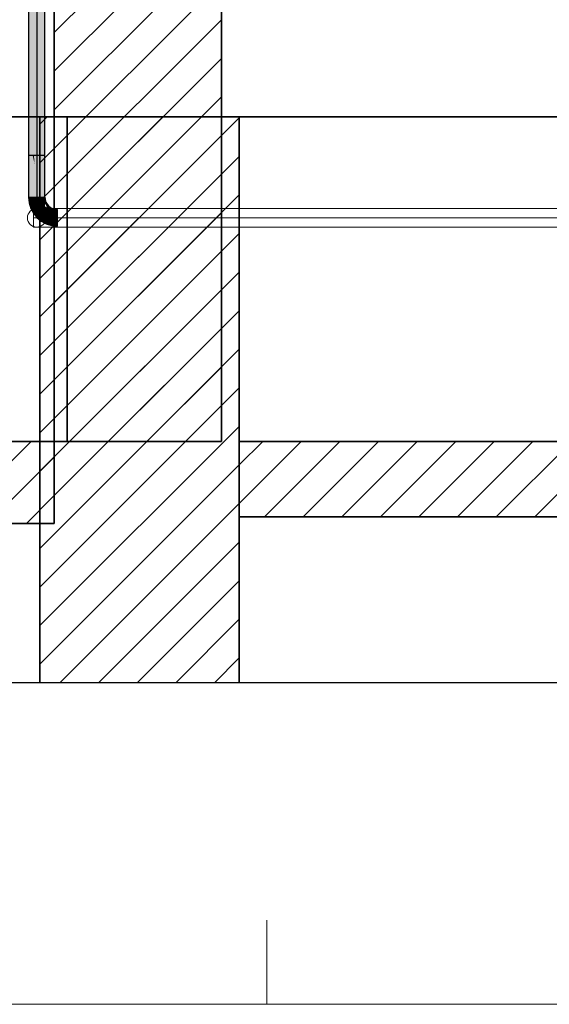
# Model space of a CAD drawing. Extents: x -132 to 668, y -61 to 533.
# Tile 90 of 111: x 118 to 157, y 400 to 473. Entities that reach past the tile are written whole.
import ezdxf
from ezdxf.lldxf.tags import DXFTag

# ---------------------------------------------------------------- set-up
doc = ezdxf.new("R2010")
doc.units = 0
doc.layers.get('0').update_dxf_attribs({"lineweight": 5})
for name, color, linetype, lineweight in [('5_EG-BESTAND', 7, 'Continuous', 25), ('5_EG-HLSE', 7, 'Continuous', 25), ('5_EG-NEU', 7, 'Continuous', 25), ('5_EG-WANDFLÄCHENMATERIAL', 7, 'Continuous', 25)]:
    doc.layers.add(name, color=color, linetype=linetype, lineweight=lineweight)
doc.layers.add('_3d_View_', color=7, linetype='Continuous')
for name, color, linetype, lineweight, true_color in [('A_Aussenwand-A07AMLQU1N', 3, 'Continuous', 35, 0x00ff00), ('A_Aussenwand-A07AMLRJ1N', 3, 'Continuous', 35, 0x00ff00), ('A_Geschossdecke', 7, 'Continuous', 35, 0x008080), ('A_Geschossdecke-A07AMLQV1N', 7, 'Continuous', 35, 0x008080), ('A_Innenwand-A07AMLRI1N', 7, 'Continuous', 35, 0x80ff80), ('A_RFB+FFB', 7, 'Continuous', 35, 0xb2b200), ('A_Wandschlitz-A07AMLRK1N', 7, 'Continuous', 35, 0x008080), ('S_Kaltwasser', 7, 'Continuous', 18, 0x005e00), ('S_Kaltwasser-A07AMLQN1N', 7, 'Continuous', 18, 0x006000), ('S_Kaltwasser-EG', 7, 'Continuous', 25, 0x005e00), ('S_Kaltwasser-EG-Shading', 7, 'Continuous', 25, 0x005e00), ('S_Kaltwasser-OG', 7, 'Continuous', 25, 0x005e00), ('S_Kaltwasser-OG-Shading', 7, 'Continuous', 25, 0x005e00), ('S_Warmwasser', 1, 'fein_strichliert', 35, 0xff0000), ('S_Warmwasser-OG', 1, 'Continuous', 25, 0xff0000), ('S_Warmwasser-OG-Shading', 1, 'Continuous', 25, 0xff0000), ('X_Geometrie-A07AMLO61N', 3, 'Continuous', 50, 0x00ff00)]:
    doc.layers.add(name, color=color, linetype=linetype, lineweight=lineweight, true_color=true_color)
tags = doc.linetypes.add('fein_strichliert', pattern=[4, 1, -2, 1]).pattern_tags.tags
tags[8:9] = [DXFTag(74, 4), DXFTag(75, 0), DXFTag(340, '0'), DXFTag(46, 0.0), DXFTag(50, 0.0), DXFTag(44, 0.0), DXFTag(45, 0.0)]
tags[6:7] = [DXFTag(74, 4), DXFTag(75, 0), DXFTag(340, '0'), DXFTag(46, 0.0), DXFTag(50, 0.0), DXFTag(44, 0.0), DXFTag(45, 0.0)]
tags[4:5] = [DXFTag(74, 4), DXFTag(75, 0), DXFTag(340, '0'), DXFTag(46, 0.0), DXFTag(50, 0.0), DXFTag(44, 0.0), DXFTag(45, 0.0)]
tags = doc.linetypes.add('PUNKT2_S9', pattern=[0.0005, 0, -0.0005]).pattern_tags.tags
tags[6:7] = [DXFTag(74, 4), DXFTag(75, 0), DXFTag(340, '0'), DXFTag(46, 1.0), DXFTag(50, 0.0), DXFTag(44, 0.0), DXFTag(45, 0.0)]
tags[4:5] = [DXFTag(74, 4), DXFTag(75, 0), DXFTag(340, '0'), DXFTag(46, 1.0), DXFTag(50, 0.0), DXFTag(44, 0.0), DXFTag(45, 0.0)]
tags = doc.linetypes.add('STRICHPUNKT2', pattern=[12.7, 6.35, -3.175, 0, -3.175]).pattern_tags.tags
tags[10:11] = [DXFTag(74, 4), DXFTag(75, 0), DXFTag(340, '0'), DXFTag(46, 0.0), DXFTag(50, 0.0), DXFTag(44, 0.0), DXFTag(45, 0.0)]
tags[8:9] = [DXFTag(74, 4), DXFTag(75, 0), DXFTag(340, '0'), DXFTag(46, 0.0), DXFTag(50, 0.0), DXFTag(44, 0.0), DXFTag(45, 0.0)]
tags[6:7] = [DXFTag(74, 4), DXFTag(75, 0), DXFTag(340, '0'), DXFTag(46, 0.0), DXFTag(50, 0.0), DXFTag(44, 0.0), DXFTag(45, 0.0)]
tags[4:5] = [DXFTag(74, 4), DXFTag(75, 0), DXFTag(340, '0'), DXFTag(46, 0.0), DXFTag(50, 0.0), DXFTag(44, 0.0), DXFTag(45, 0.0)]

# ---------------------------------------------------------------- blocks, each defined once
blk = doc.blocks.new('3D-Ansicht-A07AMLNC1N', base_point=(61.783, 423.953))
at = {"layer": 'S_Kaltwasser-EG-Shading', "color": 98, "true_color": 0x003b00}
for points in [[(119.006, 462.635), (119.006, 459.555), (119.012, 462.635), (119.012, 459.555)], [(119.012, 462.635), (119.012, 459.555), (119.02, 462.635), (119.02, 459.555)], [(119.02, 459.555), (119.087, 459.555), (119.02, 462.635), (119.087, 462.635)], [(120.131, 462.635), (120.131, 459.555), (120.206, 462.635), (120.206, 459.555)], [(120.206, 459.555), (120.212, 459.555), (120.206, 462.635), (120.212, 462.635)], [(119.006, 459.555), (119.079, 459.006), (119.012, 459.555), (119.084, 459.007)], [(119.012, 459.555), (119.084, 459.007), (119.02, 459.555), (119.092, 459.01)], [(119.092, 459.01), (119.157, 459.027), (119.02, 459.555), (119.087, 459.555)], [(120.131, 459.555), (120.165, 459.297), (120.206, 459.555), (120.238, 459.317)], [(120.165, 459.297), (120.265, 459.057), (120.238, 459.317), (120.33, 459.094)], [(120.238, 459.317), (120.243, 459.318), (120.206, 459.555), (120.212, 459.555)], [(120.33, 459.094), (120.335, 459.097), (120.238, 459.317), (120.243, 459.318)], [(119.079, 459.006), (119.291, 458.494), (119.084, 459.007), (119.296, 458.497)], [(119.084, 459.007), (119.296, 458.497), (119.092, 459.01), (119.303, 458.501)], [(119.303, 458.501), (119.361, 458.534), (119.092, 459.01), (119.157, 459.027)], [(119.296, 458.497), (119.291, 458.494), (119.494, 458.238), (119.489, 458.236)], [(119.296, 458.497), (119.632, 458.058), (119.303, 458.501), (119.638, 458.064)], [(119.638, 458.064), (119.685, 458.111), (119.303, 458.501), (119.361, 458.534)], [(120.305, 459.08), (120.265, 459.057), (120.477, 458.903), (120.424, 458.85)], [(120.33, 459.094), (120.305, 459.08), (120.411, 458.988)], [(120.305, 459.08), (120.477, 458.903), (120.411, 458.988)], [(120.477, 458.903), (120.481, 458.907), (120.33, 459.094), (120.335, 459.097)], [(120.441, 458.867), (120.424, 458.85), (120.63, 458.691)], [(120.477, 458.903), (120.441, 458.867), (120.668, 458.756), (120.63, 458.691)], [(120.668, 458.756), (120.671, 458.761), (120.477, 458.903), (120.481, 458.907)], [(120.668, 458.756), (120.63, 458.691), (120.874, 458.601), (120.734, 458.648)], [(120.89, 458.664), (120.892, 458.67), (120.668, 458.756), (120.671, 458.761)], [(120.668, 458.756), (120.874, 458.601), (120.89, 458.664)], [(120.734, 458.648), (120.871, 458.592), (120.874, 458.601)], [(120.874, 458.601), (120.871, 458.592), (121.129, 458.586), (121.129, 458.558)], [(120.89, 458.664), (120.874, 458.601), (121.129, 458.633), (121.129, 458.586)], [(121.129, 458.633), (121.129, 458.638), (120.89, 458.664), (120.892, 458.67)], [(119.489, 458.236), (119.628, 458.054), (119.494, 458.238), (119.632, 458.058)], [(119.632, 458.058), (119.628, 458.054), (120.07, 457.721), (120.052, 457.729)], [(119.632, 458.058), (120.071, 457.722), (119.638, 458.064), (120.075, 457.729)], [(119.632, 458.058), (120.07, 457.721), (120.071, 457.722)], [(120.075, 457.729), (120.108, 457.787), (119.638, 458.064), (119.685, 458.111)], [(120.052, 457.729), (120.068, 457.717), (120.07, 457.721)], [(120.07, 457.721), (120.068, 457.717), (120.581, 457.51), (120.58, 457.505)], [(120.071, 457.722), (120.07, 457.721), (120.073, 457.721)], [(120.07, 457.721), (120.581, 457.51), (120.073, 457.721)], [(120.075, 457.729), (120.071, 457.722), (120.46, 457.569), (120.47, 457.557)], [(120.108, 457.787), (120.075, 457.729), (120.379, 457.675), (120.46, 457.569)], [(120.47, 457.557), (120.581, 457.51), (120.379, 457.675), (120.601, 457.583)], [(120.58, 457.505), (121.129, 457.432), (120.581, 457.51), (121.129, 457.438)], [(120.581, 457.51), (120.734, 457.565), (120.601, 457.583)], [(120.734, 457.565), (120.581, 457.51), (120.911, 457.529), (121.009, 457.454)], [(121.129, 457.485), (121.129, 457.513), (120.734, 457.565)], [(121.009, 457.454), (121.129, 457.438), (120.911, 457.529), (121.129, 457.485)]]:
    blk.add_solid(points, dxfattribs=at)
at = {"layer": 'S_Kaltwasser-EG-Shading', "color": 98, "true_color": 0x005000}
for points in [[(119.087, 459.555), (119.308, 459.555), (119.087, 462.635), (119.308, 462.635)], [(119.911, 462.635), (119.911, 460.783), (120.131, 462.635), (120.131, 459.555)], [(119.911, 460.783), (119.911, 459.555), (120.131, 459.555)], [(119.157, 459.027), (119.37, 459.084), (119.087, 459.555), (119.308, 459.555)], [(119.952, 459.24), (120.165, 459.297), (119.911, 459.555), (120.131, 459.555)], [(119.952, 459.24), (120.074, 458.946), (120.165, 459.297), (120.176, 459.005)], [(120.176, 459.005), (120.265, 459.057), (120.165, 459.297)], [(119.361, 458.534), (119.552, 458.645), (119.157, 459.027), (119.37, 459.084)], [(119.685, 458.111), (119.841, 458.267), (119.361, 458.534), (119.552, 458.645)], [(120.123, 458.975), (120.074, 458.946), (120.173, 458.931), (120.169, 458.823)], [(120.176, 459.005), (120.123, 458.975), (120.173, 458.931)], [(120.173, 458.931), (120.169, 458.823), (120.203, 458.906)], [(120.351, 458.778), (120.203, 458.906), (120.173, 458.817), (120.169, 458.823)], [(120.176, 459.005), (120.173, 458.931), (120.265, 459.057), (120.203, 458.906)], [(120.351, 458.777), (120.351, 458.778), (120.268, 458.694), (120.173, 458.817)], [(120.424, 458.85), (120.265, 459.057), (120.351, 458.777)], [(120.268, 458.694), (120.52, 458.5), (120.351, 458.777), (120.614, 458.663)], [(120.351, 458.777), (120.513, 458.707), (120.424, 458.85)], [(120.513, 458.707), (120.614, 458.663), (120.424, 458.85), (120.63, 458.691)], [(120.52, 458.5), (120.734, 458.648), (120.614, 458.663)], [(120.52, 458.5), (120.814, 458.378), (120.734, 458.648), (120.871, 458.592)], [(120.734, 458.648), (120.63, 458.691), (120.614, 458.663)], [(120.814, 458.378), (121.129, 458.337), (120.871, 458.592), (121.129, 458.455)], [(121.129, 458.455), (121.129, 458.558), (120.871, 458.592)], [(119.685, 458.111), (120.107, 458.063), (119.841, 458.267)], [(119.685, 458.111), (120.108, 457.787), (120.107, 458.063), (120.187, 457.924)], [(120.187, 457.924), (120.218, 457.978), (120.107, 458.063)], [(120.187, 457.924), (120.108, 457.787), (120.379, 457.675)], [(120.218, 457.978), (120.187, 457.924), (120.283, 457.951), (120.379, 457.675)], [(120.283, 457.951), (120.332, 457.809), (120.658, 457.796), (120.609, 457.615)], [(120.332, 457.809), (120.379, 457.675), (120.609, 457.615), (120.601, 457.583)], [(120.734, 457.565), (120.658, 457.796), (120.609, 457.615)], [(120.658, 457.796), (121.129, 457.672), (120.99, 457.752)], [(120.658, 457.796), (120.734, 457.565), (121.129, 457.672), (121.129, 457.513)], [(121.129, 457.672), (121.129, 457.734), (120.99, 457.752)], [(120.601, 457.583), (120.734, 457.565), (120.609, 457.615)]]:
    blk.add_solid(points, dxfattribs=at)
at = {"layer": 'S_Kaltwasser-EG-Shading', "color": 98, "true_color": 0x005c00}
for points in [[(119.406, 462.635), (119.308, 462.635), (119.45, 461.973)], [(119.45, 461.973), (119.308, 462.635), (119.609, 459.555), (119.308, 459.555)], [(119.463, 462.635), (119.406, 462.635), (119.609, 461.232), (119.45, 461.973)], [(119.609, 461.232), (119.609, 462.635), (119.463, 462.635)], [(119.609, 462.635), (119.911, 460.783), (119.648, 462.635)], [(119.911, 460.783), (119.609, 462.635), (119.911, 459.555), (119.609, 461.232)], [(119.911, 460.783), (119.911, 462.635), (119.648, 462.635)], [(119.609, 461.232), (119.45, 461.973), (119.609, 459.555)], [(119.609, 461.232), (119.609, 459.555), (119.911, 459.555)], [(119.37, 459.084), (119.661, 459.162), (119.308, 459.555), (119.609, 459.555)], [(119.37, 459.084), (119.552, 458.645), (119.661, 459.162), (119.766, 458.769)], [(119.661, 459.162), (119.952, 459.24), (119.609, 459.555), (119.911, 459.555)], [(119.661, 459.162), (119.813, 458.795), (119.952, 459.24), (119.966, 458.884)], [(119.766, 458.769), (119.813, 458.795), (119.661, 459.162)], [(119.966, 458.884), (120.074, 458.946), (119.952, 459.24)], [(119.766, 458.769), (119.552, 458.645), (119.827, 458.622)], [(119.827, 458.622), (119.552, 458.645), (119.935, 458.361), (119.841, 458.267)], [(119.813, 458.795), (119.766, 458.769), (119.917, 458.614), (119.827, 458.622)], [(119.966, 458.884), (119.813, 458.795), (119.962, 458.807)], [(119.962, 458.807), (119.813, 458.795), (119.954, 458.611)], [(119.954, 458.611), (119.813, 458.795), (119.917, 458.614)], [(119.999, 458.426), (119.827, 458.622), (119.935, 458.361)], [(119.999, 458.426), (119.98, 458.506), (119.827, 458.622), (119.917, 458.614)], [(119.98, 458.506), (119.954, 458.611), (119.917, 458.614)], [(120.054, 458.481), (119.962, 458.807), (119.954, 458.611)], [(119.954, 458.611), (119.98, 458.506), (120.054, 458.481), (120.016, 458.443)], [(120.074, 458.946), (119.966, 458.884), (120.113, 458.818), (119.962, 458.807)], [(120.054, 458.481), (120.139, 458.734), (119.962, 458.807), (120.113, 458.818)], [(119.98, 458.506), (119.999, 458.426), (120.016, 458.443)], [(120.016, 458.443), (119.999, 458.426), (120.099, 458.335), (120.032, 458.317)], [(120.208, 458.363), (120.054, 458.481), (120.099, 458.335), (120.016, 458.443)], [(120.139, 458.734), (120.054, 458.481), (120.179, 458.605)], [(120.179, 458.605), (120.054, 458.481), (120.194, 458.539), (120.208, 458.363)], [(120.169, 458.823), (120.074, 458.946), (120.113, 458.818)], [(120.139, 458.734), (120.169, 458.823), (120.113, 458.818)], [(120.188, 458.614), (120.169, 458.823), (120.179, 458.605), (120.139, 458.734)], [(120.169, 458.823), (120.169, 458.819), (120.173, 458.817)], [(120.169, 458.819), (120.188, 458.614), (120.173, 458.817), (120.268, 458.694)], [(120.188, 458.614), (120.179, 458.605), (120.194, 458.539)], [(120.208, 458.363), (120.268, 458.694), (120.188, 458.614)], [(120.268, 458.694), (120.208, 458.363), (120.457, 458.392), (120.369, 458.239)], [(120.268, 458.694), (120.457, 458.392), (120.52, 458.5)], [(120.584, 458.15), (120.52, 458.5), (120.457, 458.392)], [(120.52, 458.5), (120.584, 458.15), (120.781, 458.258), (120.736, 458.087)], [(120.52, 458.5), (120.781, 458.258), (120.814, 458.378)], [(119.935, 458.361), (119.841, 458.267), (119.97, 458.301)], [(120.107, 458.063), (119.97, 458.301), (119.841, 458.267)], [(120.032, 458.317), (119.999, 458.426), (119.97, 458.301), (119.935, 458.361)], [(120.107, 458.063), (120.032, 458.317), (119.97, 458.301)], [(120.218, 457.978), (120.213, 458.187), (120.032, 458.317), (120.099, 458.335)], [(120.218, 457.978), (120.032, 458.317), (120.107, 458.063)], [(120.213, 458.187), (120.208, 458.363), (120.099, 458.335)], [(120.248, 458.141), (120.208, 458.363), (120.213, 458.187)], [(120.208, 458.363), (120.215, 458.32), (120.369, 458.239), (120.342, 458.193)], [(120.263, 458.056), (120.248, 458.141), (120.218, 457.978), (120.213, 458.187)], [(120.215, 458.32), (120.263, 458.056), (120.342, 458.193)], [(120.218, 457.978), (120.283, 457.951), (120.263, 458.056)], [(120.263, 458.056), (120.283, 457.951), (120.342, 458.193), (120.353, 458.185)], [(120.353, 458.185), (120.283, 457.951), (120.692, 457.924), (120.658, 457.796)], [(120.353, 458.185), (120.369, 458.239), (120.342, 458.193)], [(120.716, 458.012), (120.369, 458.239), (120.692, 457.924), (120.353, 458.185)], [(120.369, 458.239), (120.584, 458.15), (120.457, 458.392)], [(120.369, 458.239), (120.716, 458.012), (120.658, 458.072)], [(120.584, 458.15), (120.369, 458.239), (120.658, 458.072)], [(120.584, 458.15), (120.658, 458.072), (120.736, 458.087), (120.722, 458.035)], [(120.658, 458.072), (120.716, 458.012), (120.722, 458.035)], [(120.692, 457.924), (120.658, 457.796), (120.99, 457.752)], [(120.716, 458.012), (120.692, 457.924), (120.99, 457.752)], [(120.99, 457.752), (120.736, 458.087), (120.716, 458.012)], [(120.736, 458.087), (120.966, 458.057), (120.781, 458.258)], [(120.736, 458.087), (121.129, 457.958), (120.966, 458.057)], [(120.736, 458.087), (120.99, 457.752), (121.129, 457.958), (121.129, 457.734)], [(120.966, 458.057), (120.814, 458.378), (120.781, 458.258)], [(120.814, 458.378), (120.966, 458.057), (121.129, 458.212), (121.129, 458.035)], [(120.814, 458.378), (121.129, 458.212), (121.129, 458.337)], [(121.129, 457.958), (121.129, 458.035), (120.966, 458.057)]]:
    blk.add_solid(points, dxfattribs=at)
at = {"layer": 'S_Kaltwasser-OG-Shading', "color": 98, "true_color": 0x003b00}
for points in [[(119.087, 489.618), (119.006, 490.346), (119.087, 464.899), (119.006, 466.126)], [(120.131, 489.618), (120.131, 462.635), (120.212, 490.346), (120.212, 462.635)], [(119.006, 466.126), (119.006, 462.635), (119.087, 464.899), (119.087, 462.635)]]:
    blk.add_solid(points, dxfattribs=at)
at = {"layer": 'S_Kaltwasser-OG-Shading', "color": 98, "true_color": 0x005000}
for points in [[(119.308, 489.085), (119.087, 489.618), (119.308, 462.773), (119.087, 464.899)], [(119.911, 489.085), (119.911, 462.635), (120.131, 489.618), (120.131, 462.635)], [(119.087, 464.899), (119.087, 462.635), (119.308, 462.773), (119.308, 462.635)]]:
    blk.add_solid(points, dxfattribs=at)
at = {"layer": 'S_Kaltwasser-OG-Shading', "color": 98, "true_color": 0x005c00}
for points in [[(119.609, 488.89), (119.308, 489.085), (119.325, 462.635), (119.308, 462.773)], [(119.609, 488.89), (119.325, 462.635), (119.609, 462.635)], [(119.609, 488.89), (119.609, 462.635), (119.911, 489.085), (119.911, 462.635)], [(119.308, 462.773), (119.308, 462.635), (119.325, 462.635)]]:
    blk.add_solid(points, dxfattribs=at)
at = {"layer": 'S_Warmwasser-OG-Shading', "color": 14, "true_color": 0xa00000}
for points in [[(120.212, 495.885), (120.131, 496.01), (120.212, 463.219), (120.131, 463.219)], [(119.087, 471.152), (119.087, 494.915), (119.006, 472.379), (119.006, 494.915)], [(119.006, 472.379), (119.006, 462.635), (119.087, 471.152), (119.087, 462.635)], [(120.131, 463.219), (120.131, 462.635), (120.212, 463.219), (120.212, 462.635)]]:
    blk.add_solid(points, dxfattribs=at)
at = {"layer": 'S_Warmwasser-OG-Shading', "color": 12, "true_color": 0xd90000}
for points in [[(119.087, 494.915), (119.087, 471.152), (119.29, 493.786), (119.139, 470.649)], [(119.139, 470.649), (119.308, 469.026), (119.29, 493.786), (119.308, 493.688)], [(119.911, 464.446), (120.131, 463.223), (119.911, 489.108), (120.104, 487.243)], [(120.131, 463.219), (120.131, 486.982), (120.131, 463.223), (120.104, 487.243)], [(119.087, 471.152), (119.087, 462.635), (119.139, 470.649)], [(119.087, 462.635), (119.308, 462.635), (119.139, 470.649), (119.308, 469.026)], [(119.911, 462.635), (120.131, 462.635), (119.911, 464.446), (120.131, 463.223)], [(120.131, 463.223), (120.131, 462.635), (120.131, 463.219)]]:
    blk.add_solid(points, dxfattribs=at)
at = {"layer": 'S_Warmwasser-OG-Shading', "color": 1, "true_color": 0xfa0000}
for points in [[(119.609, 466.572), (119.609, 491.562), (119.308, 469.026), (119.308, 493.688)], [(119.911, 464.446), (119.911, 489.108), (119.609, 466.572), (119.609, 491.562)], [(119.308, 469.026), (119.308, 462.635), (119.609, 466.572), (119.609, 462.635)], [(119.609, 466.572), (119.609, 462.635), (119.911, 464.446), (119.911, 462.635)]]:
    blk.add_solid(points, dxfattribs=at)
blk = doc.blocks.new('Referenz-A07AMLO71N', base_point=(-89.161, -60.051))
at = {"layer": '5_EG-BESTAND', "color": 0, "linetype": 'PUNKT2_S9', "lineweight": 13, "ltscale": 0.13}
for p, q in [((136.466, 406.534), (136.466, 400.371)), ((136.466, 400.371), (136.466, 406.534)), ((136.466, 400.371), (22.551, 400.371)), ((250.381, 400.371), (136.466, 400.371))]:
    blk.add_line(p, q, dxfattribs=at)
blk = doc.blocks.new('Referenz-A07AMLRC1N', base_point=(61.783, 465.435))
at = {"layer": '5_EG-BESTAND', "color": 0, "lineweight": 35}
for p, q in [((120.874, 465.435), (61.783, 465.435)), ((79.953, 465.435), (120.874, 465.435)), ((120.874, 465.435), (120.874, 465.435)), ((120.874, 465.435), (149.377, 465.435)), ((120.874, 465.435), (120.874, 465.435)), ((151.41, 465.435), (133.137, 465.435)), ((133.137, 465.435), (133.137, 465.435)), ((149.377, 465.435), (149.377, 465.435)), ((149.377, 465.435), (151.732, 465.435)), ((152.777, 465.435), (149.377, 465.435)), ((149.377, 465.435), (149.377, 465.435)), ((151.76, 465.435), (151.41, 465.435)), ((151.732, 465.435), (151.709, 465.435)), ((151.709, 465.435), (151.76, 465.435)), ((152.777, 465.435), (152.777, 465.435))]:
    blk.add_line(p, q, dxfattribs=at)
at = {"layer": '5_EG-BESTAND', "color": 0, "lineweight": 13}
blk.add_line((175.183, 465.435), (151.361, 465.435), dxfattribs=at)
at = {"layer": '5_EG-HLSE', "color": 0, "lineweight": 13}
for p in [(182.717, 465.435), (144.078, 465.435), (182.717, 465.435)]:
    blk.add_line(p, (144.078, 465.435), dxfattribs=at)
at = {"layer": '5_EG-NEU', "color": 0, "lineweight": 13}
for p, q in [((133.137, 465.435), (193.658, 465.435)), ((153.326, 465.435), (151.79, 465.435)), ((151.79, 465.435), (151.79, 465.435)), ((151.79, 465.435), (153.326, 465.435)), ((153.326, 465.435), (153.326, 465.435)), ((153.326, 465.435), (153.326, 465.435)), ((173.326, 465.435), (153.326, 465.435)), ((153.326, 465.435), (153.326, 465.435)), ((153.326, 465.435), (173.326, 465.435))]:
    blk.add_line(p, q, dxfattribs=at)
at = {"layer": '5_EG-NEU', "color": 0, "lineweight": 18}
blk.add_line((153.326, 465.435), (153.326, 465.435), dxfattribs=at)
at = {"layer": '5_EG-WANDFLÄCHENMATERIAL', "color": 0, "lineweight": 18}
for p, q in [((136.28, 465.435), (136.279, 465.435)), ((136.279, 465.435), (139.317, 465.435)), ((139.318, 465.435), (136.28, 465.435)), ((139.43, 465.435), (136.489, 465.435)), ((137.959, 465.435), (136.489, 465.435)), ((137.959, 465.435), (139.43, 465.435)), ((139.317, 465.435), (139.318, 465.435))]:
    blk.add_line(p, q, dxfattribs=at)
at = {"layer": 'X_Geometrie-A07AMLO61N', "color": 0, "linetype": 'Continuous', "ltscale": 0.5}
blk.add_line((120.874, 465.435), (120.874, 465.435), dxfattribs=at)
blk = doc.blocks.new('Referenz-A07AMLRE1N', base_point=(119.379, 457.355))
at = {"layer": 'S_Kaltwasser-A07AMLQN1N'}
for p, q in [((198.315, 458.715), (119.379, 458.715)), ((119.379, 458.317), (119.379, 458.715)), ((119.379, 457.754), (119.379, 458.317)), ((119.379, 457.355), (119.379, 457.754)), ((119.379, 457.355), (198.315, 457.355))]:
    blk.add_line(p, q, dxfattribs=at)
at = {"layer": 'S_Kaltwasser-A07AMLQN1N', "linetype": 'Continuous', "ltscale": 0.18}
blk.add_line((198.315, 458.035), (119.379, 458.035), dxfattribs=at)
blk = doc.blocks.new('Referenz-A07AMLRL1N', base_point=(119.842, 423.953))
at = {"layer": 'A_Aussenwand-A07AMLRJ1N', "color": 0, "linetype": 'ByBlock', "ltscale": 0.35}
for p, q in [((119.842, 465.435), (119.842, 441.635)), ((121.842, 465.435), (119.842, 465.435)), ((119.842, 465.435), (119.842, 465.435)), ((119.842, 465.435), (134.445, 465.435)), ((121.842, 441.635), (121.842, 465.435)), ((121.842, 465.435), (121.842, 459.792)), ((134.445, 423.953), (134.445, 465.435)), ((134.445, 465.435), (190.859, 465.435)), ((134.445, 465.435), (134.445, 465.435)), ((134.445, 465.435), (134.445, 423.953)), ((134.445, 465.435), (134.445, 423.953)), ((190.859, 465.435), (190.859, 423.953)), ((190.859, 465.435), (190.859, 465.435)), ((121.842, 459.792), (121.842, 441.635)), ((190.859, 423.953), (190.859, 459.035)), ((190.859, 459.035), (198.315, 459.035)), ((190.859, 459.035), (190.859, 459.035)), ((119.842, 441.635), (119.842, 441.635)), ((121.842, 441.635), (119.842, 441.635)), ((121.842, 441.635), (119.842, 441.635)), ((119.842, 441.635), (121.842, 441.635)), ((119.842, 441.635), (119.842, 423.953)), ((121.842, 441.635), (121.842, 441.635))]:
    blk.add_line(p, q, dxfattribs=at)
at = {"layer": 'A_Aussenwand-A07AMLRJ1N', "color": 0, "linetype": 'ByBlock', "lineweight": 18, "ltscale": 0.18}
for p, q in [((119.842, 453.596), (131.681, 465.435)), ((119.842, 456.425), (128.853, 465.435)), ((119.842, 459.253), (126.024, 465.435)), ((119.842, 462.082), (123.196, 465.435)), ((119.842, 464.91), (120.367, 465.435)), ((119.842, 450.768), (134.445, 465.371)), ((119.842, 447.94), (134.445, 462.543)), ((119.842, 445.111), (134.445, 459.714)), ((119.842, 442.283), (134.445, 456.886)), ((119.842, 439.454), (134.445, 454.058)), ((119.842, 436.626), (134.445, 451.229)), ((119.842, 433.797), (134.445, 448.401)), ((119.842, 430.969), (134.445, 445.572)), ((119.842, 428.141), (134.445, 442.744)), ((119.842, 425.312), (134.445, 439.915)), ((121.311, 423.953), (134.445, 437.087)), ((124.14, 423.953), (134.445, 434.259)), ((126.968, 423.953), (134.445, 431.43)), ((129.797, 423.953), (134.445, 428.602)), ((132.625, 423.953), (134.445, 425.773))]:
    blk.add_line(p, q, dxfattribs=at)
at = {"layer": 'A_Geschossdecke', "color": 0, "linetype": 'ByBlock', "ltscale": 0.35}
for p, q in [((190.969, 465.435), (190.994, 465.435)), ((190.969, 465.435), (190.969, 459.035)), ((190.969, 465.435), (198.315, 465.435)), ((190.969, 459.035), (190.994, 459.035)), ((190.969, 459.035), (198.315, 459.035))]:
    blk.add_line(p, q, dxfattribs=at)
at = {"layer": 'A_Geschossdecke', "color": 0, "linetype": 'ByBlock', "lineweight": 18, "ltscale": 0.18}
for p, q in [((190.969, 459.67), (196.735, 465.435)), ((190.969, 462.498), (193.906, 465.435)), ((190.969, 465.326), (191.078, 465.435)), ((193.163, 459.035), (198.315, 464.187)), ((195.992, 459.035), (198.315, 461.359))]:
    blk.add_line(p, q, dxfattribs=at)
at = {"layer": 'A_Innenwand-A07AMLRI1N', "color": 0, "linetype": 'ByBlock', "ltscale": 0.35}
for q in [(190.841, 459.035), (190.841, 423.953), (190.841, 423.953), (198.315, 459.035)]:
    blk.add_line((190.841, 459.035), q, dxfattribs=at)
at = {"layer": 'A_Innenwand-A07AMLRI1N', "color": 0, "linetype": 'ByBlock', "lineweight": 18, "ltscale": 0.18}
for p, q in [((190.841, 453.885), (195.992, 459.035)), ((190.841, 456.713), (193.163, 459.035)), ((190.841, 451.056), (198.315, 458.53)), ((190.841, 448.228), (198.315, 455.702)), ((190.841, 445.399), (198.315, 452.873)), ((190.841, 442.571), (198.315, 450.045)), ((190.841, 439.742), (198.315, 447.217)), ((190.841, 436.914), (198.315, 444.388)), ((190.841, 434.086), (198.315, 441.56)), ((190.841, 431.257), (198.315, 438.731)), ((190.841, 428.429), (198.315, 435.903)), ((190.841, 425.6), (198.315, 433.074)), ((192.022, 423.953), (198.315, 430.246)), ((194.85, 423.953), (198.315, 427.418)), ((197.679, 423.953), (198.315, 424.589))]:
    blk.add_line(p, q, dxfattribs=at)
at = {"layer": 'A_Wandschlitz-A07AMLRK1N', "color": 0, "linetype": 'Continuous', "ltscale": 0.35}
for p, q in [((119.842, 465.435), (119.842, 465.435)), ((121.842, 465.435), (119.842, 465.435)), ((119.842, 465.435), (119.842, 441.635)), ((119.842, 465.435), (121.842, 465.435)), ((119.842, 441.635), (119.842, 465.435)), ((121.842, 465.435), (121.842, 465.435)), ((121.842, 441.635), (121.842, 465.435)), ((121.842, 465.435), (121.842, 441.635)), ((119.842, 441.635), (119.842, 441.635)), ((119.842, 441.635), (121.842, 441.635)), ((121.842, 441.635), (119.842, 441.635)), ((121.842, 441.635), (121.842, 441.635))]:
    blk.add_line(p, q, dxfattribs=at)
blk = doc.blocks.new('Referenz-A07AMLRO1N', base_point=(61.783, 423.953))
at = {"layer": 'A_Aussenwand-A07AMLQU1N', "color": 0, "linetype": 'ByBlock', "ltscale": 0.35}
for p, q in [((120.879, 441.635), (120.879, 522.876)), ((120.879, 465.435), (120.879, 522.876)), ((120.891, 441.635), (120.891, 522.876)), ((133.145, 441.635), (133.145, 522.876)), ((133.147, 441.635), (133.147, 522.876)), ((133.147, 465.435), (133.147, 522.876)), ((120.879, 491.235), (120.879, 441.635)), ((120.881, 491.235), (120.881, 441.635)), ((152.244, 465.435), (120.879, 465.435)), ((152.244, 465.435), (133.147, 465.435)), ((173.266, 465.435), (152.244, 465.435)), ((173.266, 465.435), (152.244, 465.435)), ((120.879, 441.635), (61.783, 441.635)), ((120.881, 441.635), (61.783, 441.635)), ((120.891, 441.635), (120.879, 441.635)), ((120.891, 441.635), (133.145, 441.635)), ((133.145, 441.635), (133.147, 441.635))]:
    blk.add_line(p, q, dxfattribs=at)
at = {"layer": 'A_Aussenwand-A07AMLQU1N', "color": 0, "linetype": 'ByBlock', "lineweight": 18, "ltscale": 0.18}
for p, q in [((120.891, 471.616), (133.145, 483.87)), ((120.891, 468.788), (133.145, 481.041)), ((120.891, 465.959), (133.145, 478.213)), ((120.891, 463.131), (133.145, 475.385)), ((120.891, 460.303), (133.145, 472.556)), ((120.891, 457.474), (133.145, 469.728)), ((120.891, 454.646), (133.145, 466.899)), ((120.891, 451.817), (133.145, 464.071)), ((120.891, 448.989), (133.145, 461.242)), ((120.891, 446.16), (133.145, 458.414)), ((120.891, 443.332), (133.145, 455.586)), ((122.023, 441.635), (133.145, 452.757)), ((124.852, 441.635), (133.145, 449.929)), ((127.68, 441.635), (133.145, 447.1)), ((130.508, 441.635), (133.145, 444.272))]:
    blk.add_line(p, q, dxfattribs=at)
at = {"layer": 'A_Geschossdecke-A07AMLQV1N', "color": 0, "linetype": 'ByBlock', "ltscale": 0.35}
for p, q in [((61.783, 441.635), (120.879, 441.635)), ((61.783, 441.635), (120.889, 441.635)), ((120.879, 435.635), (120.879, 441.635)), ((120.879, 441.635), (120.889, 441.635)), ((120.889, 435.635), (120.889, 441.635)), ((134.45, 436.115), (134.45, 441.635)), ((134.45, 441.635), (134.45, 441.635)), ((134.45, 441.635), (190.994, 441.635)), ((134.45, 441.635), (134.45, 436.115)), ((134.45, 441.635), (190.997, 441.635)), ((134.45, 436.115), (134.45, 436.115)), ((134.45, 436.115), (190.994, 436.115)), ((134.45, 436.115), (190.997, 436.115)), ((61.783, 435.635), (120.879, 435.635)), ((61.783, 435.635), (120.889, 435.635)), ((120.879, 435.635), (120.889, 435.635))]:
    blk.add_line(p, q, dxfattribs=at)
at = {"layer": 'A_Geschossdecke-A07AMLQV1N', "color": 0, "linetype": 'ByBlock', "lineweight": 18, "ltscale": 0.18}
for p, q in [((113.195, 435.635), (119.195, 441.635)), ((134.45, 437.092), (138.994, 441.635)), ((134.45, 439.92), (136.165, 441.635)), ((136.302, 436.115), (141.822, 441.635)), ((139.131, 436.115), (144.651, 441.635)), ((141.959, 436.115), (147.479, 441.635)), ((144.787, 436.115), (150.307, 441.635)), ((147.616, 436.115), (153.136, 441.635)), ((150.444, 436.115), (155.964, 441.635)), ((153.273, 436.115), (158.793, 441.635)), ((156.101, 436.115), (161.621, 441.635)), ((116.023, 435.635), (120.889, 440.501)), ((118.852, 435.635), (120.889, 437.673))]:
    blk.add_line(p, q, dxfattribs=at)
at = {"layer": 'A_RFB+FFB', "color": 0, "linetype": 'ByBlock', "ltscale": 0.35}
for p, q in [((119.841, 435.635), (61.783, 435.635)), ((119.828, 435.635), (119.841, 435.635)), ((119.841, 423.953), (119.841, 435.635))]:
    blk.add_line(p, q, dxfattribs=at)
blk = doc.blocks.new('Sanpress INOX-A07AMLSG1N', base_point=(119.609, 458.035))
at = {"color": 0, "linetype": 'ByBlock', "lineweight": -2, "ltscale": 0.18}
blk.add_line((119.609, 458.035), (119.609, 462.635), dxfattribs=at)
blk = doc.blocks.new('Stahlrohr nach DIN 2448-A07AMLSI1N', base_point=(119.006, 459.555))
at = {"color": 0, "linetype": 'ByBlock', "lineweight": -2, "ltscale": 0.25}
for p, q in [((119.006, 462.635), (119.006, 459.555)), ((119.006, 462.635), (119.359, 462.635)), ((119.359, 462.635), (119.859, 462.635)), ((119.859, 462.635), (120.212, 462.635)), ((120.212, 459.555), (120.212, 462.635)), ((119.006, 459.555), (119.359, 459.555)), ((119.359, 459.555), (119.859, 459.555)), ((119.859, 459.555), (120.212, 459.555))]:
    blk.add_line(p, q, dxfattribs=at)
at = {"color": 0, "linetype": 'STRICHPUNKT2', "lineweight": -2, "ltscale": 0.25}
blk.add_line((119.609, 462.635), (119.609, 459.555), dxfattribs=at)
blk = doc.blocks.new('Stahlrohr nach DIN 2448-A07AMLSM1N', base_point=(119.006, 462.635))
at = {"color": 0, "linetype": 'ByBlock', "lineweight": -2, "ltscale": 0.25}
for p, q in [((119.006, 496.915), (119.006, 462.635)), ((119.006, 496.915), (119.359, 496.915)), ((119.359, 496.915), (119.859, 496.915)), ((119.859, 496.915), (120.212, 496.915)), ((120.212, 462.635), (120.212, 496.915)), ((119.006, 462.635), (119.359, 462.635)), ((119.359, 462.635), (119.859, 462.635)), ((119.859, 462.635), (120.212, 462.635))]:
    blk.add_line(p, q, dxfattribs=at)
at = {"color": 0, "linetype": 'STRICHPUNKT2', "lineweight": -2, "ltscale": 0.25}
blk.add_line((119.609, 496.915), (119.609, 462.635), dxfattribs=at)
blk = doc.blocks.new('Stahlrohr nach DIN 2448-A07AMLSQ1N', base_point=(119.006, 462.635))
at = {"color": 0, "linetype": 'ByBlock', "lineweight": -2, "ltscale": 0.25}
for p, q in [((119.006, 496.915), (119.006, 462.635)), ((119.006, 496.915), (119.359, 496.915)), ((119.359, 496.915), (119.859, 496.915)), ((119.859, 496.915), (120.212, 496.915)), ((120.212, 462.635), (120.212, 496.915)), ((119.006, 462.635), (119.359, 462.635)), ((119.359, 462.635), (119.859, 462.635)), ((119.859, 462.635), (120.212, 462.635))]:
    blk.add_line(p, q, dxfattribs=at)
at = {"color": 0, "linetype": 'STRICHPUNKT2', "lineweight": -2, "ltscale": 0.25}
blk.add_line((119.609, 496.915), (119.609, 462.635), dxfattribs=at)
blk = doc.blocks.new('Rohrbogen-A07AMLSS1N', base_point=(119.006, 457.432))
at = {"color": 0, "linetype": 'ByBlock', "lineweight": -2, "ltscale": 0.25}
for p, q in [((119.006, 459.555), (120.212, 459.555)), ((121.129, 457.432), (121.129, 458.638))]:
    blk.add_line(p, q, dxfattribs=at)
for major_axis in [(-2.123, 0), (-0.917, 0)]:
    blk.add_ellipse((121.129, 459.555), major_axis=major_axis, ratio=1, start_param=0, end_param=1.570796, dxfattribs=at)
at = {"color": 0, "linetype": 'STRICHPUNKT2', "lineweight": -2, "ltscale": 0.25}
blk.add_ellipse((121.129, 459.555), major_axis=(-1.52, 0), ratio=1, start_param=0, end_param=1.570796, dxfattribs=at)
blk = doc.blocks.new('Sanpress INOX-A07AMLSU1N', base_point=(75.989, 458.635))
at = {"color": 0, "linetype": 'ByBlock', "lineweight": -2, "ltscale": 0.25}
for p, q in [((75.989, 460.635), (75.989, 496.435)), ((75.989, 496.435), (85.57, 496.435)), ((85.57, 496.435), (119.609, 496.435)), ((119.609, 496.435), (119.609, 462.635)), ((88.523, 460.635), (75.989, 460.635)), ((88.523, 458.635), (88.523, 460.635))]:
    blk.add_line(p, q, dxfattribs=at)
blk = doc.blocks.new('Sanpress INOX-A07AMLSY1N', base_point=(74.709, 458.635))
at = {"color": 0, "linetype": 'ByBlock', "lineweight": -2, "ltscale": 0.25}
for p, q in [((74.709, 462.635), (74.709, 498.435)), ((74.709, 498.435), (119.609, 498.435)), ((119.609, 498.435), (119.609, 462.635)), ((92.783, 462.635), (74.709, 462.635)), ((92.783, 458.635), (92.783, 462.635))]:
    blk.add_line(p, q, dxfattribs=at)
blk = doc.blocks.new('Geometrie-A07AMLT01N', base_point=(74.029, 450.755))
at = {"layer": 'S_Kaltwasser'}
for p, q in [((74.665, 455.955), (74.665, 457.315)), ((74.929, 457.315), (74.665, 457.315)), ((75.175, 457.315), (74.929, 457.315)), ((75.386, 457.315), (75.175, 457.315)), ((75.549, 457.315), (75.386, 457.315)), ((75.65, 457.315), (75.549, 457.315)), ((75.685, 457.315), (75.65, 457.315)), ((75.72, 457.315), (75.685, 457.315)), ((75.822, 457.315), (75.72, 457.315)), ((75.984, 457.315), (75.822, 457.315)), ((76.195, 457.315), (75.984, 457.315)), ((76.441, 457.315), (76.195, 457.315)), ((76.705, 457.315), (76.441, 457.315)), ((76.705, 455.955), (76.705, 457.315)), ((83.603, 457.315), (76.705, 457.315)), ((76.705, 456.917), (76.705, 457.315)), ((90.563, 457.315), (83.603, 457.315)), ((83.603, 456.917), (83.603, 457.315)), ((83.603, 456.917), (83.603, 457.315)), ((90.563, 455.955), (90.563, 457.315)), ((90.827, 457.315), (90.563, 457.315)), ((90.563, 456.917), (90.563, 457.315)), ((91.073, 457.315), (90.827, 457.315)), ((91.284, 457.315), (91.073, 457.315)), ((91.447, 457.315), (91.284, 457.315)), ((91.548, 457.315), (91.447, 457.315)), ((91.583, 457.315), (91.548, 457.315)), ((76.705, 456.354), (76.705, 456.917)), ((76.705, 455.955), (76.705, 456.354)), ((83.603, 456.354), (83.603, 456.917)), ((83.603, 456.354), (83.603, 456.917)), ((83.603, 455.955), (83.603, 456.354)), ((83.603, 455.955), (83.603, 456.354)), ((90.563, 456.354), (90.563, 456.917)), ((90.563, 455.955), (90.563, 456.354)), ((74.929, 455.955), (74.665, 455.955)), ((75.175, 455.955), (74.929, 455.955)), ((75.386, 455.955), (75.175, 455.955)), ((75.549, 455.955), (75.386, 455.955)), ((75.65, 455.955), (75.549, 455.955)), ((75.685, 455.955), (75.65, 455.955)), ((75.72, 455.955), (75.685, 455.955)), ((75.822, 455.955), (75.72, 455.955)), ((75.984, 455.955), (75.822, 455.955)), ((76.195, 455.955), (75.984, 455.955)), ((76.441, 455.955), (76.195, 455.955)), ((76.705, 455.955), (76.441, 455.955)), ((76.705, 455.955), (83.603, 455.955)), ((83.603, 455.955), (90.563, 455.955)), ((90.827, 455.955), (90.563, 455.955)), ((91.073, 455.955), (90.827, 455.955)), ((91.284, 455.955), (91.073, 455.955)), ((91.447, 455.955), (91.284, 455.955)), ((91.548, 455.955), (91.447, 455.955)), ((91.583, 455.955), (91.548, 455.955)), ((74.665, 452.115), (74.665, 450.755)), ((74.665, 452.115), (74.929, 452.115)), ((74.929, 452.115), (75.175, 452.115)), ((75.345, 452.024), (75.096, 451.775)), ((75.175, 452.115), (75.386, 452.115)), ((75.685, 452.115), (75.345, 452.024)), ((75.386, 452.115), (75.549, 452.115)), ((75.549, 452.115), (75.65, 452.115)), ((75.65, 452.115), (75.685, 452.115)), ((76.025, 452.024), (75.685, 452.115)), ((76.274, 451.775), (76.025, 452.024)), ((75.096, 451.775), (75.005, 451.435)), ((75.005, 451.435), (75.096, 451.095)), ((76.365, 451.435), (76.274, 451.775)), ((76.274, 451.095), (76.365, 451.435)), ((74.665, 450.755), (74.929, 450.755)), ((74.929, 450.755), (75.175, 450.755)), ((75.096, 451.095), (75.345, 450.847)), ((75.175, 450.755), (75.386, 450.755)), ((75.345, 450.847), (75.685, 450.755)), ((75.386, 450.755), (75.549, 450.755)), ((75.549, 450.755), (75.65, 450.755)), ((75.65, 450.755), (75.685, 450.755)), ((75.685, 450.755), (76.025, 450.847)), ((76.025, 450.847), (76.274, 451.095))]:
    blk.add_line(p, q, dxfattribs=at)
for centre, radius in [((119.609, 458.035), 0.68), ((75.685, 456.635), 0.68), ((75.685, 456.635), 0.68), ((75.685, 456.635), 0.68), ((83.603, 456.635), 0.55), ((91.583, 456.635), 0.68), ((91.583, 456.635), 0.68), ((75.685, 451.435), 0.68)]:
    blk.add_circle(centre, radius, dxfattribs=at)
at = {"layer": 'S_Kaltwasser-OG'}
for p, q in [((75.729, 499.115), (75.729, 497.755)), ((119.609, 499.115), (75.729, 499.115)), ((75.729, 499.115), (75.729, 498.717)), ((119.609, 499.115), (119.609, 498.717)), ((75.729, 498.717), (75.729, 498.154)), ((75.729, 498.154), (75.729, 497.755)), ((119.609, 498.717), (119.609, 498.154)), ((119.609, 498.154), (119.609, 497.755)), ((75.729, 497.755), (119.609, 497.755)), ((74.029, 497.415), (75.389, 497.415)), ((74.029, 497.415), (74.029, 463.655)), ((74.029, 497.415), (74.427, 497.415)), ((74.427, 497.415), (74.991, 497.415)), ((74.991, 497.415), (75.389, 497.415)), ((75.389, 463.655), (75.389, 497.415)), ((74.029, 463.655), (75.389, 463.655)), ((74.029, 463.391), (74.029, 463.655)), ((74.029, 463.655), (74.427, 463.655)), ((74.427, 463.655), (74.991, 463.655)), ((74.991, 463.655), (75.389, 463.655)), ((75.389, 463.391), (75.389, 463.655)), ((74.029, 463.145), (74.029, 463.391)), ((74.029, 462.934), (74.029, 463.145)), ((74.029, 462.772), (74.029, 462.934)), ((74.029, 462.67), (74.029, 462.772)), ((74.744, 463.315), (74.709, 463.315)), ((74.846, 463.315), (74.744, 463.315)), ((75.008, 463.315), (74.846, 463.315)), ((75.219, 463.315), (75.008, 463.315)), ((75.465, 463.315), (75.219, 463.315)), ((75.389, 463.145), (75.389, 463.391)), ((75.389, 462.934), (75.389, 463.145)), ((75.389, 462.772), (75.389, 462.934)), ((75.389, 462.67), (75.389, 462.772)), ((75.729, 463.315), (75.465, 463.315)), ((75.729, 461.955), (75.729, 463.315)), ((91.763, 463.315), (75.729, 463.315)), ((75.729, 462.917), (75.729, 463.315)), ((75.729, 462.354), (75.729, 462.917)), ((91.763, 461.955), (91.763, 463.315)), ((92.027, 463.315), (91.763, 463.315)), ((91.763, 462.917), (91.763, 463.315)), ((91.763, 462.354), (91.763, 462.917)), ((92.273, 463.315), (92.027, 463.315)), ((92.484, 463.315), (92.273, 463.315)), ((92.647, 463.315), (92.484, 463.315)), ((92.748, 463.315), (92.647, 463.315)), ((92.783, 463.315), (92.748, 463.315)), ((74.029, 462.635), (74.029, 462.67)), ((75.389, 462.635), (75.389, 462.67)), ((75.729, 461.955), (75.729, 462.354)), ((91.763, 461.955), (91.763, 462.354)), ((74.744, 461.955), (74.709, 461.955)), ((74.846, 461.955), (74.744, 461.955)), ((75.008, 461.955), (74.846, 461.955)), ((75.219, 461.955), (75.008, 461.955)), ((75.465, 461.955), (75.219, 461.955)), ((75.729, 461.955), (75.465, 461.955)), ((75.729, 461.955), (91.763, 461.955)), ((92.027, 461.955), (91.763, 461.955)), ((92.273, 461.955), (92.027, 461.955)), ((92.484, 461.955), (92.273, 461.955)), ((92.647, 461.955), (92.484, 461.955)), ((92.748, 461.955), (92.647, 461.955)), ((92.783, 461.955), (92.748, 461.955))]:
    blk.add_line(p, q, dxfattribs=at)
for centre in [(74.709, 498.435), (74.709, 462.635), (74.709, 462.635), (74.709, 462.635), (92.783, 462.635), (92.783, 462.635)]:
    blk.add_circle(centre, 0.68, dxfattribs=at)
for major_axis in [(0, 1.7), (0, 0.34)]:
    blk.add_ellipse((75.729, 497.415), major_axis=major_axis, ratio=1, start_param=0, end_param=1.570796, dxfattribs=at)
at = {"layer": 'S_Warmwasser', "linetype": 'ByBlock', "ltscale": 0.35}
for p, q in [((81.762, 459.185), (80.803, 459.185)), ((80.803, 459.185), (80.803, 458.863)), ((81.762, 459.185), (81.762, 458.085)), ((81.762, 459.185), (81.976, 459.185)), ((81.762, 459.185), (81.762, 458.863)), ((81.976, 459.185), (82.175, 459.185)), ((82.175, 459.185), (82.346, 459.185)), ((82.346, 459.185), (82.477, 459.185)), ((82.477, 459.185), (82.559, 459.185)), ((82.559, 459.185), (82.587, 459.185)), ((82.587, 459.185), (82.615, 459.185)), ((82.615, 459.185), (82.698, 459.185)), ((82.698, 459.185), (82.829, 459.185)), ((82.829, 459.185), (83, 459.185)), ((83, 459.185), (83.199, 459.185)), ((83.199, 459.185), (83.412, 459.185)), ((83.412, 459.185), (83.412, 458.085)), ((87.323, 459.185), (83.412, 459.185)), ((83.412, 459.185), (83.412, 458.863)), ((87.323, 459.185), (87.323, 458.863)), ((80.803, 458.863), (80.803, 458.408)), ((81.762, 458.863), (81.762, 458.408)), ((83.412, 458.863), (83.412, 458.408)), ((87.323, 458.863), (87.323, 458.408)), ((80.803, 458.408), (80.803, 458.085)), ((80.803, 458.085), (81.762, 458.085)), ((81.762, 458.408), (81.762, 458.085)), ((81.762, 458.085), (81.976, 458.085)), ((81.976, 458.085), (82.175, 458.085)), ((82.175, 458.085), (82.346, 458.085)), ((82.346, 458.085), (82.477, 458.085)), ((82.477, 458.085), (82.559, 458.085)), ((82.559, 458.085), (82.587, 458.085)), ((82.587, 458.085), (82.615, 458.085)), ((82.615, 458.085), (82.698, 458.085)), ((82.698, 458.085), (82.829, 458.085)), ((82.829, 458.085), (83, 458.085)), ((83, 458.085), (83.199, 458.085)), ((83.199, 458.085), (83.412, 458.085)), ((83.412, 458.408), (83.412, 458.085)), ((83.412, 458.085), (87.323, 458.085)), ((87.323, 458.408), (87.323, 458.085))]:
    blk.add_line(p, q, dxfattribs=at)
blk.add_circle((82.587, 458.635), 0.55, dxfattribs=at)
blk.add_circle((82.587, 458.635), 0.55, dxfattribs=at)
blk.add_circle((82.587, 458.635), 0.55, dxfattribs=at)
at = {"layer": 'S_Warmwasser-OG'}
for p, q in [((75.989, 496.985), (76.018, 496.985)), ((76.018, 496.985), (76.1, 496.985)), ((76.1, 496.985), (76.231, 496.985)), ((76.231, 496.985), (76.402, 496.985)), ((76.402, 496.985), (76.601, 496.985)), ((76.601, 496.985), (76.814, 496.985)), ((76.814, 496.985), (76.814, 495.885)), ((84.745, 496.985), (76.814, 496.985)), ((76.814, 496.985), (76.814, 496.663)), ((84.745, 496.985), (84.745, 496.663)), ((85.57, 496.985), (85.598, 496.985)), ((85.598, 496.985), (85.68, 496.985)), ((85.68, 496.985), (85.811, 496.985)), ((85.811, 496.985), (85.982, 496.985)), ((85.982, 496.985), (86.181, 496.985)), ((86.181, 496.985), (86.395, 496.985)), ((86.395, 496.985), (86.395, 495.885)), ((119.609, 496.985), (86.395, 496.985)), ((86.395, 496.985), (86.395, 496.663)), ((119.609, 496.985), (119.609, 496.663)), ((76.814, 496.663), (76.814, 496.208)), ((76.814, 496.208), (76.814, 495.885)), ((84.745, 496.663), (84.745, 496.208)), ((84.745, 496.208), (84.745, 495.885)), ((85.02, 496.407), (85.02, 496.435)), ((85.02, 496.325), (85.02, 496.407)), ((85.02, 496.194), (85.02, 496.325)), ((85.02, 496.023), (85.02, 496.194)), ((85.02, 495.824), (85.02, 496.023)), ((86.12, 496.407), (86.12, 496.435)), ((86.12, 496.325), (86.12, 496.407)), ((86.12, 496.194), (86.12, 496.325)), ((86.12, 496.023), (86.12, 496.194)), ((86.12, 495.824), (86.12, 496.023)), ((86.395, 496.663), (86.395, 496.208)), ((86.395, 496.208), (86.395, 495.885)), ((119.609, 496.663), (119.609, 496.208)), ((119.609, 496.208), (119.609, 495.885)), ((75.439, 495.61), (75.439, 461.46)), ((75.439, 495.61), (75.762, 495.61)), ((75.762, 495.61), (76.217, 495.61)), ((75.989, 495.885), (76.018, 495.885)), ((76.018, 495.885), (76.1, 495.885)), ((76.1, 495.885), (76.231, 495.885)), ((76.217, 495.61), (76.539, 495.61)), ((76.231, 495.885), (76.402, 495.885)), ((76.402, 495.885), (76.601, 495.885)), ((76.539, 461.46), (76.539, 495.61)), ((76.601, 495.885), (76.814, 495.885)), ((76.814, 495.885), (84.745, 495.885)), ((85.02, 495.61), (85.02, 495.824)), ((85.02, 495.61), (86.12, 495.61)), ((85.57, 495.885), (85.598, 495.885)), ((85.598, 495.885), (85.68, 495.885)), ((85.68, 495.885), (85.811, 495.885)), ((85.811, 495.885), (85.982, 495.885)), ((85.982, 495.885), (86.181, 495.885)), ((86.12, 495.61), (86.12, 495.824)), ((86.181, 495.885), (86.395, 495.885)), ((86.395, 495.885), (119.609, 495.885)), ((75.439, 461.46), (76.539, 461.46)), ((75.439, 461.46), (75.762, 461.46)), ((75.762, 461.46), (76.217, 461.46)), ((76.217, 461.46), (76.539, 461.46)), ((75.164, 461.185), (75.164, 460.085)), ((76.018, 461.185), (75.989, 461.185)), ((76.1, 461.185), (76.018, 461.185)), ((76.231, 461.185), (76.1, 461.185)), ((76.402, 461.185), (76.231, 461.185)), ((76.601, 461.185), (76.402, 461.185)), ((76.814, 461.185), (76.601, 461.185)), ((76.814, 460.085), (76.814, 461.185)), ((87.698, 461.185), (76.814, 461.185)), ((76.814, 460.863), (76.814, 461.185)), ((76.814, 460.408), (76.814, 460.863)), ((87.698, 460.085), (87.698, 461.185)), ((87.912, 461.185), (87.698, 461.185)), ((87.698, 460.863), (87.698, 461.185)), ((87.698, 460.408), (87.698, 460.863)), ((88.111, 461.185), (87.912, 461.185)), ((88.282, 461.185), (88.111, 461.185)), ((88.413, 461.185), (88.282, 461.185)), ((88.495, 461.185), (88.413, 461.185)), ((88.523, 461.185), (88.495, 461.185)), ((76.018, 460.085), (75.989, 460.085)), ((76.1, 460.085), (76.018, 460.085)), ((76.231, 460.085), (76.1, 460.085)), ((76.402, 460.085), (76.231, 460.085)), ((76.601, 460.085), (76.402, 460.085)), ((76.814, 460.085), (76.601, 460.085)), ((76.814, 460.085), (76.814, 460.408)), ((76.814, 460.085), (87.698, 460.085)), ((87.698, 460.085), (87.698, 460.408)), ((87.912, 460.085), (87.698, 460.085)), ((88.111, 460.085), (87.912, 460.085)), ((88.282, 460.085), (88.111, 460.085)), ((88.413, 460.085), (88.282, 460.085)), ((88.495, 460.085), (88.413, 460.085)), ((88.523, 460.085), (88.495, 460.085))]:
    blk.add_line(p, q, dxfattribs=at)
for centre in [(75.989, 496.435), (85.57, 496.435), (85.57, 496.435), (85.57, 496.435), (75.989, 460.635), (75.989, 460.635), (88.523, 460.635), (88.523, 460.635)]:
    blk.add_circle(centre, 0.55, dxfattribs=at)
for major_axis in [(0, -0.275), (0, -1.375)]:
    blk.add_ellipse((75.164, 461.46), major_axis=major_axis, ratio=1, start_param=0, end_param=1.570796, dxfattribs=at)
blk = doc.blocks.new('3D-Ansicht-Rahmen-A07AMLT11N', base_point=(61.783, 423.953))
at = {"color": 0, "linetype": 'ByBlock', "lineweight": -2, "ltscale": 0.25}
blk.add_line((198.315, 423.953), (61.783, 423.953), dxfattribs=at)

msp = doc.modelspace()

# ---------------------------------------------------------------- block references
at = {"color": 251, "lineweight": 25, "ltscale": 0.25, "true_color": 0x585858}
for name, p in [('Referenz-A07AMLRO1N', (61.783, 423.953)), ('Referenz-A07AMLRC1N', (61.783, 465.435)), ('Referenz-A07AMLRL1N', (119.842, 423.953)), ('Referenz-A07AMLRE1N', (119.379, 457.355)), ('Referenz-A07AMLO71N', (-89.161, -60.051))]:
    msp.add_blockref(name, p, dxfattribs=at)
msp.add_blockref('3D-Ansicht-A07AMLNC1N', (61.783, 423.953))
at = {"linetype": 'Continuous', "ltscale": 0.13}
msp.add_blockref('Geometrie-A07AMLT01N', (74.029, 450.755), dxfattribs=at)
at = {"layer": '_3d_View_', "color": 7, "linetype": 'Continuous', "lineweight": 25}
msp.add_blockref('3D-Ansicht-Rahmen-A07AMLT11N', (61.783, 423.953), dxfattribs=at)
at = {"layer": 'S_Kaltwasser', "ltscale": 0.18}
msp.add_blockref('Sanpress INOX-A07AMLSG1N', (119.609, 458.035), dxfattribs=at)
at = {"layer": 'S_Kaltwasser-EG', "ltscale": 0.25}
for name, p in [('Stahlrohr nach DIN 2448-A07AMLSI1N', (119.006, 459.555)), ('Rohrbogen-A07AMLSS1N', (119.006, 457.432))]:
    msp.add_blockref(name, p, dxfattribs=at)
at = {"layer": 'S_Kaltwasser-OG', "ltscale": 0.25}
for name, p in [('Sanpress INOX-A07AMLSY1N', (74.709, 458.635)), ('Stahlrohr nach DIN 2448-A07AMLSM1N', (119.006, 462.635))]:
    msp.add_blockref(name, p, dxfattribs=at)
at = {"layer": 'S_Warmwasser-OG', "ltscale": 0.25}
for name, p in [('Stahlrohr nach DIN 2448-A07AMLSQ1N', (119.006, 462.635)), ('Sanpress INOX-A07AMLSU1N', (75.989, 458.635))]:
    msp.add_blockref(name, p, dxfattribs=at)

doc.saveas('drawing.dxf')
